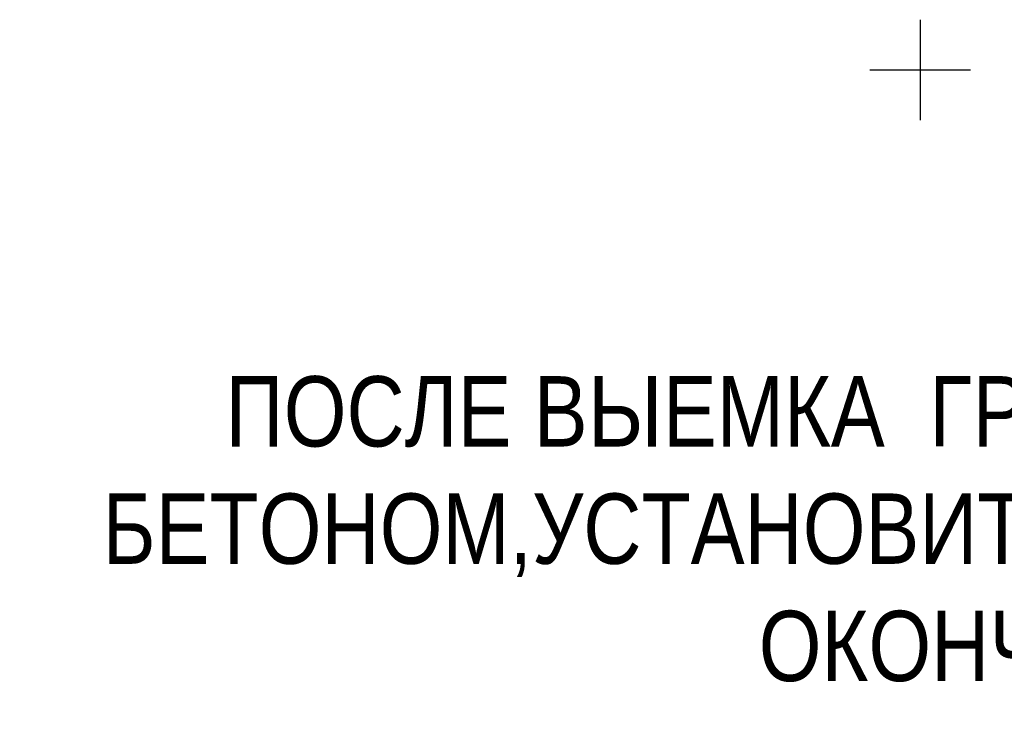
# Model space of a CAD drawing. Header units: millimetres. Extents: x -1128748 to 3035412, y -2195448 to -435774.
# Tile 140 of 160: x 1046129 to 1075491, y -1558002 to -1537212. Entities that reach past the tile are written whole.
import ezdxf

# ---------------------------------------------------------------- set-up
doc = ezdxf.new("R2010")
doc.units = ezdxf.units.MM
doc.layers.add('(001) Сетка', color=92, linetype='Continuous')
doc.styles.get("Standard").update_dxf_attribs({"font": 'arial.ttf'})

# ---------------------------------------------------------------- blocks, each defined once
blk = doc.blocks.new('Setka')
at = {"layer": '(001) Сетка'}
for p, q in [((0, 1.5), (0, -1.5)), ((-1.5, 0), (1.5, 0))]:
    blk.add_line(p, q, dxfattribs=at)
blk = doc.blocks.new('A$C05d28b1e')
at = {"layer": '(001) Сетка', "xscale": 1000, "yscale": 1000, "zscale": 1000}
blk.add_blockref('Setka', (134335, -12169), dxfattribs=at)

msp = doc.modelspace()

# ---------------------------------------------------------------- texts
at = {"color": 5, "lineweight": 50, "insert": (1089906.881, -1547850.912), "char_height": 2099.925, "width": 85456.21411, "attachment_point": 2, "bg_fill": 2}
msp.add_mtext('{\\fArial Narrow|b0|i0|c204|p34;\\C256;ПОСЛЕ ВЫЕМКА  ГРУНТА ПРОИЗВЕСТИ ЗАЛИВКУ ОСНОВАНИЯ БЕТОНОМ,УСТАНОВИТЬ ОПОРУ, ПРОВЕРИТ НА ВЕРТИКАЛЬНОСТЬ И ОКОНЧАТЕЛЬНО ЗАЛИТЬ БЕТОНОМ.}', dxfattribs=at)

# ---------------------------------------------------------------- next in the draw order: block references
at = {"color": 5, "lineweight": 50}
msp.add_blockref('A$C05d28b1e', (938643.503, -1526543.495), dxfattribs=at)

doc.saveas('drawing.dxf')
